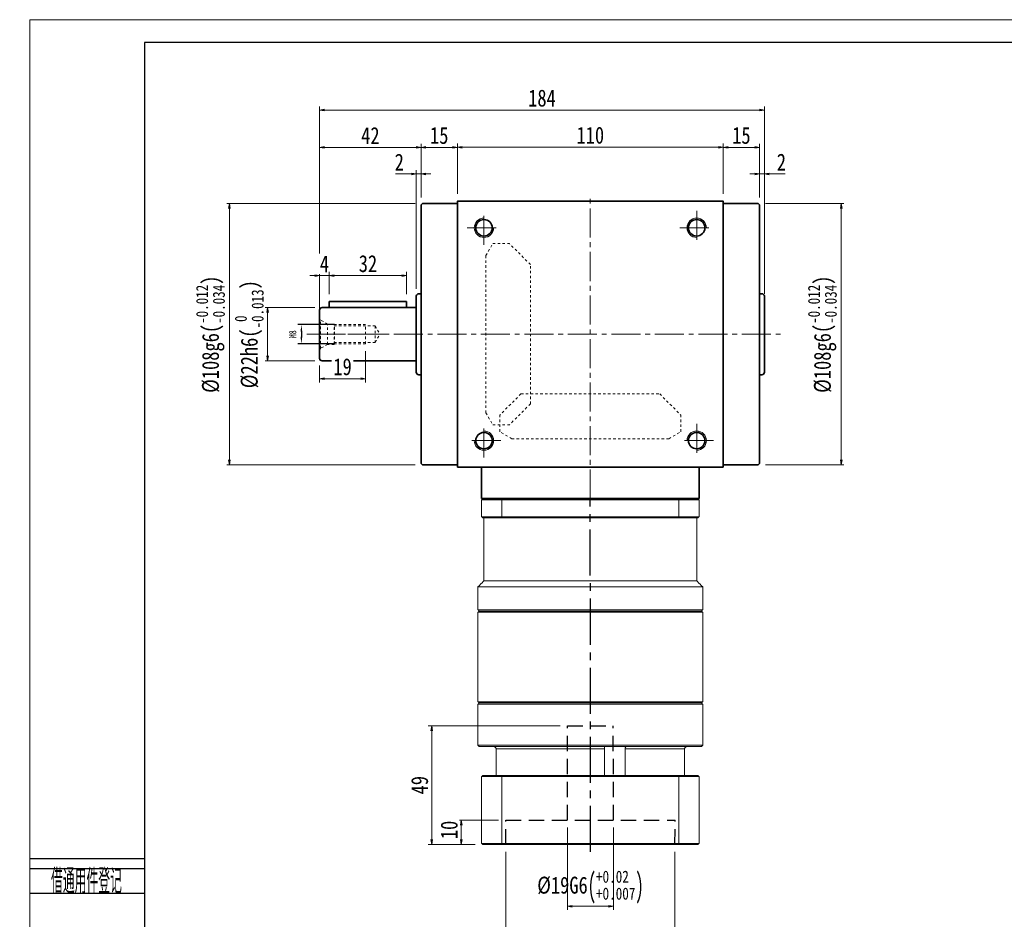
# Model space of a CAD drawing. Header units: millimetres. Extents: x 2 to 820, y 1 to 564.
# Tile 2 of 3: x 2 to 410, y 192 to 564. Entities that reach past the tile are written whole.
import ezdxf
from ezdxf.enums import TextEntityAlignment as Align

# ---------------------------------------------------------------- set-up
doc = ezdxf.new("R2010")
doc.units = ezdxf.units.MM
for name, pattern in [('CENTER2', [28.575, 19.05, -3.175, 3.175, -3.175]), ('DASHED2', [9.525, 6.35, -3.175]), ('点画线', [18, 12, -2, 2, -2]), ('虚线', [2, 1, -1])]:
    doc.linetypes.add(name, pattern=pattern)
for name, color, linetype in [('2细线层', 4, 'Continuous'), ('3中心线层', 1, 'CENTER2'), ('4虚线层', 6, 'DASHED2'), ('6文字层', 3, 'Continuous')]:
    doc.layers.add(name, color=color, linetype=linetype)
for name, color, linetype, lineweight in [('EB0', 7, 'Continuous', 35), ('中心线层', 1, '点画线', 18), ('图框_外框线', 7, 'Continuous', 18), ('尺寸线层', 3, 'Continuous', 18), ('粗实线层', 7, 'Continuous', 35)]:
    doc.layers.add(name, color=color, linetype=linetype, lineweight=lineweight)
doc.styles.add('PC_TEXTSTYLE', font='ISOCP.SHX', dxfattribs={"width": 0.707, "bigfont": 'GBCBIG.SHX'})
doc.styles.add('宋体', font='SimSun.ttf', dxfattribs={"width": 0.8})
doc.styles.add('标准', font='txt', dxfattribs={"width": 0.667})
doc.dimstyles.new('a4-1-1', dxfattribs={"dimtxt": 3, "dimasz": 3, "dimexe": 1.5, "dimexo": 0, "dimgap": 0.5, "dimtad": 1, "dimdec": 3, "dimdsep": 46, "dimtxsty": '标准', "dimblk": '_CAXARROW', "dimcen": 0, "dimdle": 6, "dimazin": 2, "dimtfac": 0.707107, "dimtdec": 3, "dimtix": 1, "dimtmove": 2, "dimatfit": 3, "dimfxl": 0, "dimfrac": 2, "dimtolj": 1, "dimarcsym": 0})
doc.dimstyles.new('A水平标注$0', dxfattribs={"dimtxt": 3.5, "dimasz": 2, "dimexe": 1.5, "dimexo": 3, "dimgap": 1.1, "dimtad": 1, "dimtoh": 1, "dimdec": 4, "dimdsep": 46, "dimtxsty": '宋体', "dimblk": 'OPEN', "dimcen": 3, "dimclrd": 3, "dimclre": 3, "dimclrt": 6, "dimadec": 0, "dimazin": 0, "dimtm": 1e-09, "dimtfac": 1, "dimtdec": 4, "dimtix": 1, "dimtmove": 0, "dimatfit": 3, "dimldrblk": 'OPEN', "dimfxl": 0, "dimlwd": 13, "dimlwe": 13, "dimarcsym": 0})
doc.dimstyles.new('D直径标注φ25', dxfattribs={"dimtxt": 3.5, "dimasz": 2, "dimexe": 1, "dimexo": 3, "dimtad": 1, "dimtoh": 1, "dimdec": 1, "dimdsep": 46, "dimtxsty": '宋体', "dimblk": 'OPEN', "dimcen": 3, "dimclrd": 3, "dimclre": 3, "dimclrt": 130, "dimadec": 0, "dimazin": 0, "dimtm": 1e-09, "dimtfac": 1, "dimtdec": 1, "dimtmove": 0, "dimatfit": 0, "dimldrblk": 'OPEN', "dimfxl": 0, "dimlwd": 13, "dimlwe": 13, "dimarcsym": 0})

# ---------------------------------------------------------------- blocks, each defined once
blk = doc.blocks.new('_Open')
at = {"color": 0, "linetype": 'ByBlock', "lineweight": -2}
for p, q in [((-1, 0.17), (0, 0)), ((-1, -0.17), (0, 0)), ((0, 0), (-1, 0))]:
    blk.add_line(p, q, dxfattribs=at)
blk = doc.blocks.new('*D12')
at = {"layer": 'Defpoints', "color": 0, "transparency": 16777216}
for p in [(168.45, 511.7), (183.45, 489.42), (168.45, 487.92)]:
    blk.add_point(p, dxfattribs=at)
at = {"layer": '尺寸线层', "color": 3, "lineweight": 13, "transparency": 16777216}
for p, q in [((168.45, 490.92), (168.45, 513.2)), ((181.45, 511.7), (170.45, 511.7)), ((183.45, 492.42), (183.45, 513.2))]:
    blk.add_line(p, q, dxfattribs=at)
at = {"layer": '尺寸线层', "color": 3, "lineweight": 13, "transparency": 16777216, "xscale": 2, "yscale": 2, "zscale": 2, "rotation": 180}
blk.add_blockref('_Open', (168.45, 511.7), dxfattribs=at)
at = {"layer": '尺寸线层', "color": 3, "lineweight": 13, "transparency": 16777216, "xscale": 2, "yscale": 2, "zscale": 2}
blk.add_blockref('_Open', (183.45, 511.7), dxfattribs=at)
at = {"layer": '尺寸线层', "color": 6, "transparency": 16777216, "insert": (175.95, 516.6), "char_height": 7, "attachment_point": 5, "style": '宋体', "bg_fill": 3, "box_fill_scale": 1.1, "bg_fill_color": 257, "bg_fill_transparency": 0}
blk.add_mtext('15', dxfattribs=at)
blk = doc.blocks.new('*D13')
at = {"layer": 'Defpoints', "color": 0, "transparency": 16777216}
for p in [(308.45, 511.7), (293.45, 489.42), (308.45, 487.92)]:
    blk.add_point(p, dxfattribs=at)
at = {"layer": '尺寸线层', "color": 3, "lineweight": 13, "transparency": 16777216}
for p, q in [((293.45, 492.42), (293.45, 513.2)), ((295.45, 511.7), (306.45, 511.7)), ((308.45, 490.92), (308.45, 513.2))]:
    blk.add_line(p, q, dxfattribs=at)
at = {"layer": '尺寸线层', "color": 3, "lineweight": 13, "transparency": 16777216, "xscale": 2, "yscale": 2, "zscale": 2, "rotation": 180}
blk.add_blockref('_Open', (293.45, 511.7), dxfattribs=at)
at = {"layer": '尺寸线层', "color": 3, "lineweight": 13, "transparency": 16777216, "xscale": 2, "yscale": 2, "zscale": 2}
blk.add_blockref('_Open', (308.45, 511.7), dxfattribs=at)
at = {"layer": '尺寸线层', "color": 6, "transparency": 16777216, "insert": (300.95, 516.6), "char_height": 7, "attachment_point": 5, "style": '宋体', "bg_fill": 3, "box_fill_scale": 1.1, "bg_fill_color": 257, "bg_fill_transparency": 0}
blk.add_mtext('15', dxfattribs=at)
blk = doc.blocks.new('*D14')
at = {"layer": 'Defpoints', "color": 0, "transparency": 16777216}
for p in [(293.45, 511.75), (183.45, 489.42), (293.45, 489.42)]:
    blk.add_point(p, dxfattribs=at)
at = {"layer": '尺寸线层', "color": 3, "lineweight": 13, "transparency": 16777216}
for p, q in [((183.45, 492.42), (183.45, 513.25)), ((293.45, 492.42), (293.45, 513.25)), ((185.45, 511.75), (291.45, 511.75))]:
    blk.add_line(p, q, dxfattribs=at)
at = {"layer": '尺寸线层', "color": 3, "lineweight": 13, "transparency": 16777216, "xscale": 2, "yscale": 2, "zscale": 2, "rotation": 180}
blk.add_blockref('_Open', (183.45, 511.75), dxfattribs=at)
at = {"layer": '尺寸线层', "color": 3, "lineweight": 13, "transparency": 16777216, "xscale": 2, "yscale": 2, "zscale": 2}
blk.add_blockref('_Open', (293.45, 511.75), dxfattribs=at)
at = {"layer": '尺寸线层', "color": 6, "transparency": 16777216, "insert": (238.45, 516.68), "char_height": 7, "attachment_point": 5, "style": '宋体', "bg_fill": 3, "box_fill_scale": 1.1, "bg_fill_color": 257, "bg_fill_transparency": 0}
blk.add_mtext('110', dxfattribs=at)
blk = doc.blocks.new('*D15')
at = {"layer": 'Defpoints', "color": 0, "transparency": 16777216}
for p in [(126.45, 527.11), (310.45, 448.07), (126.45, 440.92)]:
    blk.add_point(p, dxfattribs=at)
at = {"layer": '尺寸线层', "color": 3, "lineweight": 13, "transparency": 16777216}
for p, q in [((126.45, 443.92), (126.45, 528.61)), ((308.45, 527.11), (128.45, 527.11)), ((310.45, 451.07), (310.45, 528.61))]:
    blk.add_line(p, q, dxfattribs=at)
at = {"layer": '尺寸线层', "color": 3, "lineweight": 13, "transparency": 16777216, "xscale": 2, "yscale": 2, "zscale": 2, "rotation": 180}
blk.add_blockref('_Open', (126.45, 527.11), dxfattribs=at)
at = {"layer": '尺寸线层', "color": 3, "lineweight": 13, "transparency": 16777216, "xscale": 2, "yscale": 2, "zscale": 2}
blk.add_blockref('_Open', (310.45, 527.11), dxfattribs=at)
at = {"layer": '尺寸线层', "color": 6, "transparency": 16777216, "insert": (218.45, 532.03), "char_height": 7, "attachment_point": 5, "style": '宋体', "bg_fill": 3, "box_fill_scale": 1.1, "bg_fill_color": 257, "bg_fill_transparency": 0}
blk.add_mtext('184', dxfattribs=at)
blk = doc.blocks.new('*D16')
at = {"layer": 'Defpoints', "color": 0, "transparency": 16777216}
for p in [(168.95, 488.42), (89.12, 380.42), (168.95, 380.42)]:
    blk.add_point(p, dxfattribs=at)
at = {"layer": '尺寸线层', "color": 3, "lineweight": 13, "transparency": 16777216}
for p, q in [((165.95, 488.42), (88.12, 488.42)), ((89.12, 486.42), (89.12, 382.42)), ((165.95, 380.42), (88.12, 380.42))]:
    blk.add_line(p, q, dxfattribs=at)
at = {"layer": '尺寸线层', "color": 3, "lineweight": 13, "transparency": 16777216, "xscale": 2, "yscale": 2, "zscale": 2}
for p, rotation in [((89.12, 488.42), 89.99999999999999), ((89.12, 380.42), 270)]:
    blk.add_blockref('_Open', p, dxfattribs=dict(at, rotation=rotation))
at = {"layer": '尺寸线层', "color": 130, "transparency": 16777216, "insert": (81.29, 434.42), "char_height": 7, "attachment_point": 5, "rotation": 90, "style": '宋体', "bg_fill": 3, "box_fill_scale": 1.1, "bg_fill_color": 257, "bg_fill_transparency": 0}
blk.add_mtext('{\\A1;\\A1;%%C108g6({\\H0.707107x;\\S-0.012^ -0.034;})}', dxfattribs=at)
blk = doc.blocks.new('*D17')
at = {"layer": 'Defpoints', "color": 0, "transparency": 16777216}
for p in [(307.95, 488.42), (307.95, 380.42), (342.27, 380.42)]:
    blk.add_point(p, dxfattribs=at)
at = {"layer": '尺寸线层', "color": 3, "lineweight": 13, "transparency": 16777216}
for p, q in [((310.95, 488.42), (343.27, 488.42)), ((342.27, 486.42), (342.27, 382.42)), ((310.95, 380.42), (343.27, 380.42))]:
    blk.add_line(p, q, dxfattribs=at)
at = {"layer": '尺寸线层', "color": 3, "lineweight": 13, "transparency": 16777216, "xscale": 2, "yscale": 2, "zscale": 2}
for p, rotation in [((342.27, 488.42), 90), ((342.27, 380.42), 270)]:
    blk.add_blockref('_Open', p, dxfattribs=dict(at, rotation=rotation))
at = {"layer": '尺寸线层', "color": 130, "transparency": 16777216, "insert": (334.44, 434.42), "char_height": 7, "attachment_point": 5, "rotation": 90, "style": '宋体', "bg_fill": 3, "box_fill_scale": 1.1, "bg_fill_color": 257, "bg_fill_transparency": 0}
blk.add_mtext('{\\A1;\\A1;%%C108g6({\\H0.707107x;\\S-0.012^ -0.034;})}', dxfattribs=at)
blk = doc.blocks.new('*D26')
at = {"layer": 'Defpoints', "color": 0, "transparency": 16777216}
for p in [(168.45, 511.7), (168.45, 487.92), (126.45, 440.92)]:
    blk.add_point(p, dxfattribs=at)
at = {"layer": '尺寸线层', "color": 3, "lineweight": 13, "transparency": 16777216}
for p, q in [((126.45, 443.92), (126.45, 513.2)), ((128.45, 511.7), (166.45, 511.7)), ((168.45, 490.92), (168.45, 513.2))]:
    blk.add_line(p, q, dxfattribs=at)
at = {"layer": '尺寸线层', "color": 3, "lineweight": 13, "transparency": 16777216, "xscale": 2, "yscale": 2, "zscale": 2, "rotation": 180}
blk.add_blockref('_Open', (126.45, 511.7), dxfattribs=at)
at = {"layer": '尺寸线层', "color": 3, "lineweight": 13, "transparency": 16777216, "xscale": 2, "yscale": 2, "zscale": 2}
blk.add_blockref('_Open', (168.45, 511.7), dxfattribs=at)
at = {"layer": '尺寸线层', "color": 6, "transparency": 16777216, "insert": (147.45, 516.58), "char_height": 7, "attachment_point": 5, "style": '宋体', "bg_fill": 3, "box_fill_scale": 1.1, "bg_fill_color": 257, "bg_fill_transparency": 0}
blk.add_mtext('42', dxfattribs=at)
blk = doc.blocks.new('*D27')
at = {"layer": 'Defpoints', "color": 0, "transparency": 16777216}
for p in [(166.45, 500.71), (168.45, 487.92), (166.45, 450.17)]:
    blk.add_point(p, dxfattribs=at)
at = {"layer": '尺寸线层', "color": 3, "lineweight": 13, "transparency": 16777216}
for p, q in [((166.45, 453.17), (166.45, 502.21)), ((168.45, 490.92), (168.45, 502.21)), ((157.86, 500.71), (162.45, 500.71)), ((162.45, 500.71), (164.45, 500.71)), ((168.45, 500.71), (166.45, 500.71)), ((170.45, 500.71), (172.45, 500.71))]:
    blk.add_line(p, q, dxfattribs=at)
at = {"layer": '尺寸线层', "color": 3, "lineweight": 13, "transparency": 16777216, "xscale": 2, "yscale": 2, "zscale": 2}
blk.add_blockref('_Open', (166.45, 500.71), dxfattribs=at)
at = {"layer": '尺寸线层', "color": 3, "lineweight": 13, "transparency": 16777216, "xscale": 2, "yscale": 2, "zscale": 2, "rotation": 180}
blk.add_blockref('_Open', (168.45, 500.71), dxfattribs=at)
at = {"layer": '尺寸线层', "color": 6, "transparency": 16777216, "insert": (159.41, 505.6), "char_height": 7, "attachment_point": 5, "style": '宋体', "bg_fill": 3, "box_fill_scale": 1.1, "bg_fill_color": 257, "bg_fill_transparency": 0}
blk.add_mtext('2', dxfattribs=at)
blk = doc.blocks.new('*D28')
at = {"layer": 'Defpoints', "color": 0, "transparency": 16777216}
for p in [(310.45, 500.71), (308.45, 487.92), (310.45, 450.17)]:
    blk.add_point(p, dxfattribs=at)
at = {"layer": '尺寸线层', "color": 3, "lineweight": 13, "transparency": 16777216}
for p, q in [((308.45, 490.92), (308.45, 502.21)), ((310.45, 453.17), (310.45, 502.21)), ((306.45, 500.71), (304.45, 500.71)), ((308.45, 500.71), (310.45, 500.71)), ((314.45, 500.71), (312.45, 500.71)), ((319.05, 500.71), (314.45, 500.71))]:
    blk.add_line(p, q, dxfattribs=at)
at = {"layer": '尺寸线层', "color": 3, "lineweight": 13, "transparency": 16777216, "xscale": 2, "yscale": 2, "zscale": 2}
blk.add_blockref('_Open', (308.45, 500.71), dxfattribs=at)
at = {"layer": '尺寸线层', "color": 3, "lineweight": 13, "transparency": 16777216, "xscale": 2, "yscale": 2, "zscale": 2, "rotation": 180}
blk.add_blockref('_Open', (310.45, 500.71), dxfattribs=at)
at = {"layer": '尺寸线层', "color": 6, "transparency": 16777216, "insert": (317.5, 505.6), "char_height": 7, "attachment_point": 5, "style": '宋体', "bg_fill": 3, "box_fill_scale": 1.1, "bg_fill_color": 257, "bg_fill_transparency": 0}
blk.add_mtext('2', dxfattribs=at)
blk = doc.blocks.new('m8-11111_3')
at = {"layer": '中心线层', "linetype": '点画线', "lineweight": 18}
blk.add_line((27.67, 0), (-2.1, 0), dxfattribs=at)
at = {"layer": '粗实线层', "color": 6, "linetype": '虚线', "lineweight": 18}
for p, q in [((0, -6.6), (0, 6.6)), ((0, 6.6), (0.43, 5.86)), ((3.3, 4.2), (0.43, 5.86)), ((0.43, -5.86), (0.43, 5.86)), ((6, 4.2), (3.3, 4.2)), ((3.3, -4.2), (3.3, 4.2)), ((6.2, 4), (6, 4.2)), ((6, -4.2), (6, 4.2)), ((19, 4), (6.2, 4)), ((6.2, -4), (6.2, 4)), ((23, 3.4), (6.2, 3.4)), ((19, -4), (19, 4)), ((23, 3.4), (24.96, 0)), ((23, 3.4), (23, -3.4)), ((23, -3.4), (24.96, 0)), ((6.2, -4), (6, -4.2)), ((23, -3.4), (6.2, -3.4)), ((19, -4), (6.2, -4)), ((0, -6.6), (0.43, -5.86)), ((3.3, -4.2), (0.43, -5.86)), ((6, -4.2), (3.3, -4.2))]:
    blk.add_line(p, q, dxfattribs=at)
blk = doc.blocks.new('_CAXARROW')
blk.add_hatch(color=0).paths.add_polyline_path([(0, 0), (-1, 0.125), (-1, -0.125)], flags=0)
blk = doc.blocks.new('*D29')
at = {"layer": 'Defpoints', "color": 0, "transparency": 16777216}
for p in [(132.65, 438.42), (132.65, 430.42)]:
    blk.add_point(p, dxfattribs=at)
at = {"layer": '尺寸线层', "color": 0, "lineweight": -2, "transparency": 16777216}
for p, q in [((132.65, 438.42), (117.42, 438.42)), ((118.92, 435.42), (118.92, 433.42)), ((132.65, 430.42), (117.42, 430.42))]:
    blk.add_line(p, q, dxfattribs=at)
at = {"layer": '尺寸线层', "color": 0, "lineweight": -2, "transparency": 16777216, "xscale": 3, "yscale": 3, "zscale": 3}
for p, rotation in [((118.92, 438.42), 90), ((118.92, 430.42), 270)]:
    blk.add_blockref('_CAXARROW', p, dxfattribs=dict(at, rotation=rotation))
at = {"layer": '尺寸线层', "color": 0, "transparency": 16777216, "insert": (115.35, 434.42), "char_height": 3, "attachment_point": 5, "rotation": 90, "style": '标准', "bg_fill": 3, "box_fill_scale": 1.1, "bg_fill_color": 257, "bg_fill_transparency": 0}
blk.add_mtext('\\A1;M8', dxfattribs=at)
at = {"layer": 'Defpoints', "color": 0, "transparency": 16777216}
blk.add_point((118.92, 430.42), dxfattribs=at)
blk = doc.blocks.new('*D30')
at = {"layer": 'Defpoints', "color": 0, "transparency": 16777216}
for p in [(145.45, 430.42), (126.45, 424.42), (145.45, 415.99)]:
    blk.add_point(p, dxfattribs=at)
at = {"layer": '尺寸线层', "color": 3, "lineweight": 13, "transparency": 16777216}
for p, q in [((145.45, 427.42), (145.45, 414.49)), ((126.45, 421.42), (126.45, 414.49)), ((128.45, 415.99), (143.45, 415.99))]:
    blk.add_line(p, q, dxfattribs=at)
at = {"layer": '尺寸线层', "color": 3, "lineweight": 13, "transparency": 16777216, "xscale": 2, "yscale": 2, "zscale": 2, "rotation": 180}
blk.add_blockref('_Open', (126.45, 415.99), dxfattribs=at)
at = {"layer": '尺寸线层', "color": 3, "lineweight": 13, "transparency": 16777216, "xscale": 2, "yscale": 2, "zscale": 2}
blk.add_blockref('_Open', (145.45, 415.99), dxfattribs=at)
at = {"layer": '尺寸线层', "color": 6, "transparency": 16777216, "insert": (135.95, 420.92), "char_height": 7, "attachment_point": 5, "style": '宋体', "bg_fill": 3, "box_fill_scale": 1.1, "bg_fill_color": 257, "bg_fill_transparency": 0}
blk.add_mtext('19', dxfattribs=at)
blk = doc.blocks.new('*D31')
at = {"layer": 'Defpoints', "color": 0, "transparency": 16777216}
for p in [(130.45, 458.65), (126.45, 444.42), (130.45, 447.92)]:
    blk.add_point(p, dxfattribs=at)
at = {"layer": '尺寸线层', "color": 3, "lineweight": 13, "transparency": 16777216}
for p, q in [((124.45, 458.65), (122.45, 458.65)), ((126.45, 447.42), (126.45, 460.15)), ((126.45, 458.65), (130.45, 458.65)), ((130.45, 450.92), (130.45, 460.15)), ((132.45, 458.65), (134.45, 458.65))]:
    blk.add_line(p, q, dxfattribs=at)
at = {"layer": '尺寸线层', "color": 3, "lineweight": 13, "transparency": 16777216, "xscale": 2, "yscale": 2, "zscale": 2}
blk.add_blockref('_Open', (126.45, 458.65), dxfattribs=at)
at = {"layer": '尺寸线层', "color": 3, "lineweight": 13, "transparency": 16777216, "xscale": 2, "yscale": 2, "zscale": 2, "rotation": 180}
blk.add_blockref('_Open', (130.45, 458.65), dxfattribs=at)
at = {"layer": '尺寸线层', "color": 6, "transparency": 16777216, "insert": (128.45, 463.53), "char_height": 7, "attachment_point": 5, "style": '宋体', "bg_fill": 3, "box_fill_scale": 1.1, "bg_fill_color": 257, "bg_fill_transparency": 0}
blk.add_mtext('4', dxfattribs=at)
blk = doc.blocks.new('*D32')
at = {"layer": 'Defpoints', "color": 0, "transparency": 16777216}
for p in [(162.45, 458.65), (130.45, 447.92), (162.45, 447.92)]:
    blk.add_point(p, dxfattribs=at)
at = {"layer": '尺寸线层', "color": 3, "lineweight": 13, "transparency": 16777216}
for p, q in [((130.45, 450.92), (130.45, 460.15)), ((132.45, 458.65), (160.45, 458.65)), ((162.45, 450.92), (162.45, 460.15))]:
    blk.add_line(p, q, dxfattribs=at)
at = {"layer": '尺寸线层', "color": 3, "lineweight": 13, "transparency": 16777216, "xscale": 2, "yscale": 2, "zscale": 2, "rotation": 180}
blk.add_blockref('_Open', (130.45, 458.65), dxfattribs=at)
at = {"layer": '尺寸线层', "color": 3, "lineweight": 13, "transparency": 16777216, "xscale": 2, "yscale": 2, "zscale": 2}
blk.add_blockref('_Open', (162.45, 458.65), dxfattribs=at)
at = {"layer": '尺寸线层', "color": 6, "transparency": 16777216, "insert": (146.45, 463.57), "char_height": 7, "attachment_point": 5, "style": '宋体', "bg_fill": 3, "box_fill_scale": 1.1, "bg_fill_color": 257, "bg_fill_transparency": 0}
blk.add_mtext('32', dxfattribs=at)
blk = doc.blocks.new('*D33')
at = {"layer": 'Defpoints', "color": 0, "transparency": 16777216}
for p in [(127.45, 445.42), (127.45, 423.42)]:
    blk.add_point(p, dxfattribs=at)
at = {"layer": '尺寸线层', "color": 3, "lineweight": 13, "transparency": 16777216}
for p, q in [((124.45, 445.42), (103.91, 445.42)), ((104.91, 443.42), (104.91, 425.42)), ((124.45, 423.42), (103.91, 423.42))]:
    blk.add_line(p, q, dxfattribs=at)
at = {"layer": '尺寸线层', "color": 3, "lineweight": 13, "transparency": 16777216, "xscale": 2, "yscale": 2, "zscale": 2}
for p, rotation in [((104.91, 445.42), 90), ((104.91, 423.42), 270)]:
    blk.add_blockref('_Open', p, dxfattribs=dict(at, rotation=rotation))
at = {"layer": '尺寸线层', "color": 130, "transparency": 16777216, "insert": (97.32, 434.42), "char_height": 7, "attachment_point": 5, "rotation": 90, "style": '宋体', "bg_fill": 3, "box_fill_scale": 1.1, "bg_fill_color": 257, "bg_fill_transparency": 0}
blk.add_mtext('{\\A1;\\A1;%%C22h6({\\H0.707107x;\\S 0^ -0.013;})}', dxfattribs=at)
at = {"layer": 'Defpoints', "color": 0, "transparency": 16777216}
blk.add_point((104.91, 423.42), dxfattribs=at)
blk = doc.blocks.new('*D36')
at = {"layer": 'Defpoints', "color": 0, "transparency": 16777216}
for p in [(203.46, 223.42), (273.46, 223.42), (273.46, 171.37)]:
    blk.add_point(p, dxfattribs=at)
at = {"layer": '尺寸线层', "color": 3, "lineweight": 13, "transparency": 16777216}
for p, q in [((203.46, 220.42), (203.46, 169.87)), ((273.46, 220.42), (273.46, 169.87)), ((205.46, 171.37), (271.46, 171.37))]:
    blk.add_line(p, q, dxfattribs=at)
at = {"layer": '尺寸线层', "color": 3, "lineweight": 13, "transparency": 16777216, "xscale": 2, "yscale": 2, "zscale": 2, "rotation": 180}
blk.add_blockref('_Open', (203.46, 171.37), dxfattribs=at)
at = {"layer": '尺寸线层', "color": 3, "lineweight": 13, "transparency": 16777216, "xscale": 2, "yscale": 2, "zscale": 2}
blk.add_blockref('_Open', (273.46, 171.37), dxfattribs=at)
at = {"layer": '尺寸线层', "color": 6, "transparency": 16777216, "insert": (237.79, 179.24), "char_height": 7, "attachment_point": 5, "style": '宋体'}
blk.add_mtext('{\\A1;{%%c70}{}{E7\\H0.7143x;{\\H2x;\\W0.5;(}\\S+0.09^ +0.06;{\\H2x;\\W0.5;)}}}', dxfattribs=at)
blk = doc.blocks.new('*D37')
at = {"layer": 'Defpoints', "color": 0, "transparency": 16777216}
for p in [(229, 233.42), (248, 233.42), (248, 197.89)]:
    blk.add_point(p, dxfattribs=at)
at = {"layer": '尺寸线层', "color": 3, "lineweight": 13, "transparency": 16777216}
for p, q in [((229, 230.42), (229, 196.39)), ((248, 230.42), (248, 196.39)), ((231, 197.89), (246, 197.89))]:
    blk.add_line(p, q, dxfattribs=at)
at = {"layer": '尺寸线层', "color": 3, "lineweight": 13, "transparency": 16777216, "xscale": 2, "yscale": 2, "zscale": 2, "rotation": 180}
blk.add_blockref('_Open', (229, 197.89), dxfattribs=at)
at = {"layer": '尺寸线层', "color": 3, "lineweight": 13, "transparency": 16777216, "xscale": 2, "yscale": 2, "zscale": 2}
blk.add_blockref('_Open', (248, 197.89), dxfattribs=at)
at = {"layer": '尺寸线层', "color": 6, "transparency": 16777216, "insert": (238.5, 205.76), "char_height": 7, "attachment_point": 5, "style": '宋体'}
blk.add_mtext('{\\A1;{%%c19}{}{G6\\H0.7143x;{\\H2x;\\W0.5;(}\\S+0.02^ +0.007;{\\H2x;\\W0.5;)}}}', dxfattribs=at)
blk = doc.blocks.new('*D38')
at = {"layer": 'Defpoints', "color": 0, "transparency": 16777216}
for p in [(203.5, 233.42), (185.08, 223.42), (193.85, 223.42)]:
    blk.add_point(p, dxfattribs=at)
at = {"layer": '尺寸线层', "color": 3, "lineweight": 13, "transparency": 16777216}
for p, q in [((200.5, 233.42), (183.58, 233.42)), ((185.08, 231.42), (185.08, 225.42)), ((190.85, 223.42), (183.58, 223.42))]:
    blk.add_line(p, q, dxfattribs=at)
at = {"layer": '尺寸线层', "color": 3, "lineweight": 13, "transparency": 16777216, "xscale": 2, "yscale": 2, "zscale": 2}
for p, rotation in [((185.08, 233.42), 90), ((185.08, 223.42), 270)]:
    blk.add_blockref('_Open', p, dxfattribs=dict(at, rotation=rotation))
at = {"layer": '尺寸线层', "color": 6, "transparency": 16777216, "insert": (180.08, 229.42), "char_height": 7, "attachment_point": 5, "rotation": 90, "style": '宋体', "bg_fill": 3, "box_fill_scale": 1.1, "bg_fill_color": 256, "bg_fill_true_color": 13158600, "bg_fill_transparency": 0}
blk.add_mtext('10', dxfattribs=at)
blk = doc.blocks.new('*D39')
at = {"layer": 'Defpoints', "color": 0, "transparency": 16777216}
for p in [(228.96, 272.42), (172.85, 223.42), (193.85, 223.42)]:
    blk.add_point(p, dxfattribs=at)
at = {"layer": '尺寸线层', "color": 3, "lineweight": 13, "transparency": 16777216}
for p, q in [((225.96, 272.42), (171.35, 272.42)), ((172.85, 270.42), (172.85, 225.42)), ((190.85, 223.42), (171.35, 223.42))]:
    blk.add_line(p, q, dxfattribs=at)
at = {"layer": '尺寸线层', "color": 3, "lineweight": 13, "transparency": 16777216, "xscale": 2, "yscale": 2, "zscale": 2}
for p, rotation in [((172.85, 272.42), 90), ((172.85, 223.42), 270)]:
    blk.add_blockref('_Open', p, dxfattribs=dict(at, rotation=rotation))
at = {"layer": '尺寸线层', "color": 6, "transparency": 16777216, "insert": (167.85, 247.92), "char_height": 7, "attachment_point": 5, "rotation": 90, "style": '宋体', "bg_fill": 3, "box_fill_scale": 1.1, "bg_fill_color": 256, "bg_fill_true_color": 13158600, "bg_fill_transparency": 0}
blk.add_mtext('49', dxfattribs=at)

msp = doc.modelspace()

# ---------------------------------------------------------------- linework, layer by layer
at = {"color": 7, "linetype": 'Continuous', "lineweight": 15}
for p, q in [((193.45361, 365.92419), (201.86126, 365.92419)), ((193.45361, 358.92419), (193.45361, 365.92419)), ((202.03932, 366.42419), (193.95361, 366.42419)), ((201.86126, 365.92419), (201.86126, 358.92419)), ((201.86126, 365.92419), (275.04596, 365.92419)), ((274.86789, 366.42419), (202.03932, 366.42419)), ((282.95361, 366.42419), (274.86789, 366.42419)), ((275.04596, 365.92419), (283.45361, 365.92419)), ((275.04596, 358.92419), (275.04596, 365.92419)), ((283.45361, 365.92419), (283.45361, 358.92419)), ((201.86126, 358.92419), (193.45361, 358.92419)), ((275.04596, 358.92419), (201.86126, 358.92419)), ((283.45361, 358.92419), (275.04596, 358.92419)), ((193.95361, 358.42419), (202.03932, 358.42419)), ((202.03932, 358.42419), (274.86789, 358.42419)), ((274.86789, 358.42419), (282.95361, 358.42419)), ((282.45361, 332.42419), (194.45361, 332.42419)), ((284.95361, 329.92419), (191.95361, 329.92419)), ((284.95361, 320.42419), (191.95361, 320.42419)), ((191.95361, 319.42419), (238.45361, 319.42419)), ((238.45361, 319.92419), (192.45361, 319.92419)), ((192.45361, 319.92419), (284.45361, 319.92419)), ((284.45361, 319.92419), (238.45361, 319.92419)), ((238.45361, 319.42419), (284.95361, 319.42419)), ((284.95361, 282.42419), (191.95361, 282.42419)), ((191.95361, 281.42419), (238.45361, 281.42419)), ((192.45361, 281.92419), (284.45361, 281.92419)), ((238.45361, 281.92419), (192.45361, 281.92419)), ((284.45361, 281.92419), (238.45361, 281.92419)), ((238.45361, 281.42419), (284.95361, 281.42419)), ((284.95361, 264.42419), (191.95361, 264.42419)), ((192.45361, 263.92419), (284.45361, 263.92419)), ((199.45284, 262.92419), (244.28204, 262.92419)), ((199.45284, 251.92419), (199.45284, 262.92419)), ((244.28204, 262.92419), (244.28204, 251.92419)), ((252.81345, 251.92419), (252.81345, 262.92419)), ((252.81345, 262.92419), (277.45437, 262.92419)), ((277.45437, 262.92419), (277.45437, 251.92419)), ((193.45361, 251.52419), (201.86126, 251.52419)), ((193.45361, 251.52419), (193.45361, 223.82419)), ((202.00364, 251.92419), (193.85361, 251.92419)), ((201.86126, 251.52419), (275.04596, 251.52419)), ((201.86126, 251.52419), (201.86126, 223.82419)), ((274.90357, 251.92419), (202.00364, 251.92419)), ((283.05361, 251.92419), (274.90357, 251.92419)), ((275.04596, 251.52419), (275.04596, 223.82419)), ((275.04596, 251.52419), (283.45361, 251.52419)), ((283.45361, 251.52419), (283.45361, 223.82419)), ((201.86126, 223.82419), (193.45361, 223.82419)), ((193.85361, 223.42419), (202.00364, 223.42419)), ((275.04596, 223.82419), (201.86126, 223.82419)), ((202.00364, 223.42419), (274.90357, 223.42419)), ((274.90357, 223.42419), (283.05361, 223.42419)), ((283.45361, 223.82419), (275.04596, 223.82419))]:
    msp.add_line(p, q, dxfattribs=at)
for points in [[(193.95361, 366.42419), (193.45361, 365.92419)], [(202.03932, 366.42419), (201.86126, 365.92419)], [(274.86789, 366.42419), (275.04596, 365.92419)], [(282.95361, 366.42419), (283.45361, 365.92419)], [(193.45361, 358.92419), (193.95361, 358.42419)], [(201.86126, 358.92419), (202.03932, 358.42419)], [(275.04596, 358.92419), (274.86789, 358.42419)], [(282.95361, 358.42419), (283.45361, 358.92419)], [(194.45361, 332.42419), (194.45361, 358.42419)], [(282.45361, 358.42419), (282.45361, 332.42419)], [(191.95361, 329.92419), (194.45361, 332.42419)], [(282.45361, 332.42419), (284.95361, 329.92419)], [(191.95361, 320.42419), (191.95361, 329.92419)], [(284.95361, 329.92419), (284.95361, 320.42419)], [(192.45361, 319.92419), (191.95361, 320.42419)], [(191.95361, 319.42419), (192.45361, 319.92419)], [(191.95361, 282.42419), (191.95361, 319.42419)], [(284.95361, 320.42419), (284.45361, 319.92419)], [(284.45361, 319.92419), (284.95361, 319.42419)], [(284.95361, 319.42419), (284.95361, 282.42419)], [(192.45361, 281.92419), (191.95361, 282.42419)], [(191.95361, 281.42419), (192.45361, 281.92419)], [(191.95361, 264.42419), (191.95361, 281.42419)], [(284.95361, 282.42419), (284.45361, 281.92419)], [(284.45361, 281.92419), (284.95361, 281.42419)], [(284.95361, 281.42419), (284.95361, 264.42419)], [(192.45361, 263.92419), (191.95361, 264.42419)], [(284.95361, 264.42419), (284.45361, 263.92419)], [(193.45361, 251.52419), (193.85361, 251.92419)], [(201.86126, 251.52419), (202.00364, 251.92419)], [(275.04596, 251.52419), (274.90357, 251.92419)], [(283.05361, 251.92419), (283.45361, 251.52419)], [(193.45361, 223.82419), (193.85361, 223.42419)], [(202.00364, 223.42419), (201.86126, 223.82419)], [(274.90357, 223.42419), (275.04596, 223.82419)], [(283.05361, 223.42419), (283.45361, 223.82419)]]:
    msp.add_open_spline(points, degree=1, dxfattribs=at)
for points, knots in [([(199.45284, 262.92419), (199.44261, 263.03427), (199.42214, 263.25441), (199.26257, 263.5493), (199.02335, 263.77723), (198.74587, 263.90498), (198.55536, 263.91861), (198.47738, 263.92419)], [0, 0, 0, 0, 0.20903468, 0.41802702, 0.631427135, 0.849138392, 1, 1, 1, 1]), ([(244.25202, 263.80066), (244.25155, 263.79319), (244.24857, 263.7461), (244.26122, 263.56292), (244.27739, 263.26992), (244.28049, 263.03945), (244.28204, 262.92419)], [0, 0, 0, 0, 0.058585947, 0.369068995, 0.684466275, 1, 1, 1, 1]), ([(252.81345, 262.92419), (252.82008, 263.03427), (252.83334, 263.25441), (252.93267, 263.5493), (253.06911, 263.77723), (253.21078, 263.90498), (253.2933, 263.91861), (253.32708, 263.92419)], [0, 0, 0, 0, 0.20903468, 0.41802702, 0.631427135, 0.849138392, 1, 1, 1, 1]), ([(278.42983, 263.92419), (278.41294, 263.92391), (278.28762, 263.92184), (278.05539, 263.8685), (277.77473, 263.69326), (277.56583, 263.42984), (277.46628, 263.15599), (277.4574, 262.98318), (277.45437, 262.92419)], [0, 0, 0, 0, 0.032681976, 0.242401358, 0.454080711, 0.670711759, 0.887588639, 1, 1, 1, 1])]:
    msp.add_open_spline(points, degree=3, knots=knots, dxfattribs=at)
at = {"layer": '2细线层'}
for p, q in [((6.44296, 217.5792), (54.07393, 217.5792)), ((6.44296, 213.51019), (54.07393, 213.51019)), ((6.44296, 203.33768), (54.07393, 203.33768))]:
    msp.add_line(p, q, dxfattribs=at)
at = {"layer": '3中心线层'}
msp.add_line((238.45699, 220.30395), (238.4545, 366.42419), dxfattribs=at)
at = {"layer": '4虚线层'}
for p, q in [((228.95606, 272.42419), (247.95606, 272.42419)), ((228.99888, 233.42374), (228.95606, 272.42419)), ((247.99888, 233.42374), (247.95606, 272.42419)), ((203.45693, 223.42419), (203.49888, 233.42374)), ((203.49888, 233.42374), (273.49888, 233.42374)), ((273.45693, 223.42419), (273.49888, 233.42374))]:
    msp.add_line(p, q, dxfattribs=at)
at = {"layer": 'EB0'}
for p, q in [((283.4545, 366.42419), (193.4545, 366.42419)), ((278.4545, 366.42419), (283.4545, 366.42419))]:
    msp.add_line(p, q, dxfattribs=at)
at = {"layer": '中心线层'}
for p, q in [((238.4545, 366.42419), (238.4545, 492.41939)), ((194.4545, 471.42419), (194.4545, 485.42419)), ((282.4545, 485.42419), (282.4545, 471.42419)), ((187.4545, 478.42419), (201.4545, 478.42419)), ((275.4545, 478.42419), (289.4545, 478.42419)), ((121.17817, 434.42419), (318.80001, 434.42419)), ((194.4545, 383.42419), (194.4545, 397.42419)), ((282.4545, 397.42419), (282.4545, 383.42419)), ((201.4545, 390.42419), (187.4545, 390.42419)), ((289.4545, 390.42419), (275.4545, 390.42419))]:
    msp.add_line(p, q, dxfattribs=at)
at = {"layer": '粗实线层'}
for p, q in [((168.9545, 488.42419), (168.4545, 487.92419)), ((168.4545, 487.92419), (168.4545, 380.92419)), ((183.4545, 488.42419), (168.9545, 488.42419)), ((293.4545, 488.42419), (307.9545, 488.42419)), ((307.9545, 488.42419), (308.4545, 487.92419)), ((308.4545, 487.92419), (308.4545, 380.92419)), ((166.4545, 450.17419), (166.4545, 418.67419)), ((168.4545, 451.17419), (167.4545, 451.17419)), ((308.4545, 451.17419), (309.4545, 451.17419)), ((310.4545, 450.17419), (310.4545, 418.67419)), ((168.4545, 417.67419), (167.4545, 417.67419)), ((308.4545, 417.67419), (309.4545, 417.67419)), ((168.4545, 380.92419), (168.9545, 380.42419)), ((183.4545, 380.42419), (168.9545, 380.42419)), ((193.4545, 366.42419), (193.4545, 379.42419)), ((283.4545, 366.42419), (283.4545, 379.42419)), ((293.4545, 380.42419), (307.9545, 380.42419)), ((308.4545, 380.92419), (307.9545, 380.42419))]:
    msp.add_line(p, q, dxfattribs=at)
at = {"layer": '粗实线层', "color": 6, "linetype": '虚线', "lineweight": 18}
for p, q in [((195.2545, 466.92419), (198.14125, 471.92419)), ((198.14125, 471.92419), (204.96714, 471.92419)), ((213.6545, 463.23683), (204.96714, 471.92419)), ((195.2545, 466.92419), (195.2545, 401.92419)), ((213.6545, 405.61155), (213.6545, 463.23683)), ((209.74186, 409.72419), (200.9545, 400.93683)), ((209.74186, 409.72419), (267.16714, 409.72419)), ((267.16714, 409.72419), (275.9545, 400.93683)), ((213.6545, 405.61155), (204.96714, 396.92419)), ((195.2545, 401.92419), (198.14125, 396.92419)), ((200.9545, 394.11094), (200.9545, 400.93683)), ((275.9545, 394.11094), (275.9545, 400.93683)), ((198.14125, 396.92419), (204.96714, 396.92419)), ((205.9545, 391.22419), (200.9545, 394.11094)), ((270.9545, 391.22419), (205.9545, 391.22419)), ((270.9545, 391.22419), (275.9545, 394.11094))]:
    msp.add_line(p, q, dxfattribs=at)
at = {"layer": '粗实线层'}
for points in [[(183.4545, 379.42419), (183.4545, 489.42419)], [(183.4545, 488.82419), (183.4545, 489.42419), (293.4545, 489.42419), (293.4545, 488.82419)], [(293.4545, 379.42419), (293.4545, 489.42419)], [(293.4545, 379.42419), (183.4545, 379.42419)]]:
    msp.add_lwpolyline(points, dxfattribs=at)
for centre in [(194.4545, 478.42419), (282.4545, 478.42419), (194.4545, 390.42419), (282.4545, 390.42419)]:
    msp.add_circle(centre, 3.4, dxfattribs=at)
at = {"layer": '粗实线层', "lineweight": 18}
for centre, start, end in [((194.4545, 478.42419), 90, 360), ((282.4545, 478.42419), 0, 270), ((194.4545, 390.42419), 180, 90), ((282.4545, 390.42419), 270, 180)]:
    msp.add_arc(centre, 4, start, end, dxfattribs=at)
at = {"layer": '粗实线层'}
for centre, start, end in [((167.4545, 450.17419), 90, 180), ((309.4545, 450.17419), 0, 90), ((167.4545, 418.67419), 180, 270), ((309.4545, 418.67419), 270, 0)]:
    msp.add_arc(centre, 1, start, end, dxfattribs=at)

# ---------------------------------------------------------------- texts
at = {"layer": '6文字层', "color": 3, "style": 'PC_TEXTSTYLE', "width": 0.667}
msp.add_text('借通用件登记', height=10.172514, dxfattribs=at).set_placement((30.00016, 208.69368), align=Align.MIDDLE)

# ---------------------------------------------------------------- dimensions: what is measured, and where the dimension line sits
at = {"layer": '尺寸线层'}
for base, p1, p2, text, override, picture, middle in [((247.99888, 197.89327), (228.99888, 233.42374), (247.99888, 233.42374), '{\\A1;{%%c<>}{}{G6\\H0.7143x;{\\H2x;\\W0.5;(}\\S+0.02^ +0.007;{\\H2x;\\W0.5;)}}}', {"dimtxt": 7, "dimgap": 1.5, "dimdec": 1, "dimpost": '<>', "dimblk": 'Open', "dimtp": 0.02, "dimtm": -0.007, "dimtdec": 3, "dimtvp": 0.1, "dimtfill": 0, "dimtfillclr": 256, "dimtzin": 8}, '*D37', (238.49888, 197.89327)), ((273.45693, 171.37419), (203.45693, 223.42419), (273.45693, 223.42419), '{\\A1;{%%c<>}{}{E7\\H0.7143x;{\\H2x;\\W0.5;(}\\S+0.09^ +0.06;{\\H2x;\\W0.5;)}}}', {"dimtxt": 7, "dimgap": 1.5, "dimdec": 1, "dimpost": '<>', "dimblk": 'Open', "dimtp": 0.09, "dimtm": -0.06, "dimtdec": 2, "dimtvp": 0.1, "dimtfill": 0, "dimtfillclr": 256, "dimtzin": 8}, '*D36', (237.79464, 171.37419))]:
    dim = msp.add_linear_dim(base=base, p1=p1, p2=p2, text=text, dimstyle='A水平标注$0', override=override, dxfattribs=at)
    dim.commit()
    dim.dimension.update_dxf_attribs({"geometry": picture, "text_midpoint": middle, "dimtype": 160})

# ---------------------------------------------------------------- next in the draw order: dimensions: what is measured, and where the dimension line sits
for base, p1, p2, picture, middle in [((168.4545, 511.69513), (183.4545, 489.42419), (168.4545, 487.92419), '*D12', (175.9545, 511.69513)), ((308.4545, 511.69513), (293.4545, 489.42419), (308.4545, 487.92419), '*D13', (300.9545, 511.69513))]:
    dim = msp.add_linear_dim(base=base, p1=p1, p2=p2, dimstyle='A水平标注$0', override={"dimtxt": 7, "dimgap": 1.5, "dimdec": 1, "dimpost": '<>', "dimblk": 'Open', "dimtvp": 0.1, "dimtfill": 1, "dimtfillclr": 256}, dxfattribs=at)
    dim.commit()
    dim.dimension.update_dxf_attribs({"geometry": picture, "text_midpoint": middle, "dimtype": 160})

# ---------------------------------------------------------------- next in the draw order: dimensions: what is measured, and where the dimension line sits
dim = msp.add_linear_dim(base=(293.4545, 511.75379), p1=(183.4545, 489.42419), p2=(293.4545, 489.42419), dimstyle='A水平标注$0', override={"dimtxt": 7, "dimgap": 1.5, "dimdec": 1, "dimpost": '<>', "dimblk": 'Open', "dimtvp": 0.1, "dimtfill": 1, "dimtfillclr": 256}, dxfattribs=at)
dim.commit()
dim.dimension.update_dxf_attribs({"geometry": '*D14', "text_midpoint": (238.4545, 511.75379), "dimtype": 160})

# ---------------------------------------------------------------- next in the draw order: dimensions: what is measured, and where the dimension line sits
dim = msp.add_linear_dim(base=(126.4545, 527.10994), p1=(310.4545, 448.0686), p2=(126.4545, 440.92419), dimstyle='A水平标注$0', override={"dimtxt": 7, "dimgap": 1.5, "dimdec": 1, "dimpost": '<>', "dimblk": 'Open', "dimtvp": 0.1, "dimtfill": 1, "dimtfillclr": 256}, dxfattribs=at)
dim.commit()
dim.dimension.update_dxf_attribs({"geometry": '*D15', "text_midpoint": (218.4545, 527.10994), "dimtype": 160})

# ---------------------------------------------------------------- next in the draw order: dimensions: what is measured, and where the dimension line sits
for base, p1, p2, picture, middle in [((89.12054, 380.42419), (168.9545, 488.42419), (168.9545, 380.42419), '*D16', (89.12054, 434.42419)), ((342.26914, 380.42419), (307.9545, 488.42419), (307.9545, 380.42419), '*D17', (342.26914, 434.42419))]:
    dim = msp.add_linear_dim(base=base, p1=p1, p2=p2, angle=270, text='{\\A1;\\A1;%%C108g6({\\H0.707107x;\\S-0.012^ -0.034;})}', dimstyle='D直径标注φ25', override={"dimtxt": 7, "dimgap": 1.5, "dimpost": 'φ<>', "dimtp": -0.012, "dimtm": 0.034, "dimtdec": 3, "dimtzin": 8}, dxfattribs=at)
    dim.commit()
    dim.dimension.update_dxf_attribs({"geometry": picture, "text_midpoint": middle, "dimtype": 160})

# ---------------------------------------------------------------- next in the draw order: linework, layer by layer
at = {"layer": '粗实线层'}
msp.add_line((166.4545, 423.42419), (127.4545, 423.42419), dxfattribs=at)
msp.add_arc((127.4545, 424.42419), 1, 180, 270, dxfattribs=at)

# ---------------------------------------------------------------- next in the draw order: dimensions: what is measured, and where the dimension line sits
at = {"layer": '尺寸线层'}
for base, p1, p2, picture, middle in [((168.4545, 511.69513), (126.4545, 440.92419), (168.4545, 487.92419), '*D26', (147.4545, 511.69513)), ((310.4545, 500.71256), (308.4545, 487.92419), (310.4545, 450.17419), '*D28', (317.5031, 500.71256))]:
    dim = msp.add_linear_dim(base=base, p1=p1, p2=p2, dimstyle='A水平标注$0', override={"dimtxt": 7, "dimgap": 1.5, "dimdec": 1, "dimpost": '<>', "dimblk": 'Open', "dimtvp": 0.1, "dimtfill": 1, "dimtfillclr": 256}, dxfattribs=at)
    dim.commit()
    dim.dimension.update_dxf_attribs({"geometry": picture, "text_midpoint": middle, "dimtype": 160})

# ---------------------------------------------------------------- next in the draw order: linework, layer by layer
at = {"layer": '粗实线层'}
for p, q in [((126.4545, 444.42419), (126.4545, 424.42419)), ((166.4545, 445.42419), (127.4545, 445.42419)), ((130.4545, 447.92419), (130.4545, 445.42419)), ((130.4545, 447.92419), (162.4545, 447.92419)), ((162.4545, 447.92419), (162.4545, 445.42419))]:
    msp.add_line(p, q, dxfattribs=at)
msp.add_arc((127.4545, 444.42419), 1, 90, 180, dxfattribs=at)

# ---------------------------------------------------------------- next in the draw order: block references
msp.add_blockref('m8-11111_3', (126.4545, 434.42419), dxfattribs=at)

# ---------------------------------------------------------------- next in the draw order: dimensions: what is measured, and where the dimension line sits
at = {"layer": '尺寸线层'}
dim = msp.add_linear_dim(base=(166.4545, 500.71256), p1=(168.4545, 487.92419), p2=(166.4545, 450.17419), dimstyle='A水平标注$0', override={"dimtxt": 7, "dimgap": 1.5, "dimdec": 1, "dimpost": '<>', "dimblk": 'Open', "dimtvp": 0.1, "dimtfill": 1, "dimtfillclr": 256}, dxfattribs=at)
dim.commit()
dim.dimension.update_dxf_attribs({"geometry": '*D27', "text_midpoint": (159.40589, 500.71256), "dimtype": 160})

# ---------------------------------------------------------------- next in the draw order: linework, layer by layer
at = {"layer": '图框_外框线', "color": 3}
msp.add_lwpolyline([(6.60612, 0.56636), (804.06546, 0.56636), (804.06546, 564.48403), (6.60612, 564.48403)], close=True, dxfattribs=at)
at = {"layer": '图框_外框线', "color": 3, "lineweight": 25}
msp.add_lwpolyline([(54.07393, 10.05992), (794.5719, 10.05992), (794.5719, 554.99047), (54.07393, 554.99047)], close=True, dxfattribs=at)

# ---------------------------------------------------------------- next in the draw order: dimensions: what is measured, and where the dimension line sits
at = {"layer": '尺寸线层'}
for base, p1, p2, angle, dimstyle, override, picture, middle in [((130.4545, 458.64988), (126.4545, 444.42419), (130.4545, 447.92419), 0, 'A水平标注$0', {"dimtxt": 7, "dimgap": 1.5, "dimdec": 1, "dimpost": '<>', "dimblk": 'Open', "dimtvp": 0.1, "dimtfill": 1, "dimtfillclr": 256}, '*D31', (128.4545, 458.64988)), ((118.91584, 430.42419), (132.6545, 438.42419), (132.6545, 430.42419), 270, 'a4-1-1', {"dimpost": 'M<>', "dimsah": 1, "dimtfill": 1, "dimtzin": 8}, '*D29', (115.34503, 434.42419)), ((185.07778, 223.42419), (203.49888, 233.42374), (193.85361, 223.42419), 90, 'A水平标注$0', {"dimtxt": 7, "dimgap": 1.5, "dimdec": 1, "dimpost": '<>', "dimtvp": 0.1}, '*D38', (185.07778, 229.42397))]:
    dim = msp.add_linear_dim(base=base, p1=p1, p2=p2, angle=angle, dimstyle=dimstyle, override=override, dxfattribs=at)
    dim.commit()
    dim.dimension.update_dxf_attribs({"geometry": picture, "text_midpoint": middle, "dimtype": 160})

# ---------------------------------------------------------------- next in the draw order: dimensions: what is measured, and where the dimension line sits
for base, p1, p2, picture, middle in [((162.4545, 458.64988), (130.4545, 447.92419), (162.4545, 447.92419), '*D32', (146.4545, 458.64988)), ((145.4545, 415.995), (126.4545, 424.42419), (145.4545, 430.42419), '*D30', (135.9545, 415.995))]:
    dim = msp.add_linear_dim(base=base, p1=p1, p2=p2, dimstyle='A水平标注$0', override={"dimtxt": 7, "dimgap": 1.5, "dimdec": 1, "dimpost": '<>', "dimblk": 'Open', "dimtvp": 0.1, "dimtfill": 1, "dimtfillclr": 256}, dxfattribs=at)
    dim.commit()
    dim.dimension.update_dxf_attribs({"geometry": picture, "text_midpoint": middle, "dimtype": 160})
dim = msp.add_linear_dim(base=(172.85401, 223.42419), p1=(228.95606, 272.42419), p2=(193.85361, 223.42419), angle=90, dimstyle='A水平标注$0', override={"dimtxt": 7, "dimgap": 1.5, "dimdec": 1, "dimpost": '<>', "dimtvp": 0.1}, dxfattribs=at)
dim.commit()
dim.dimension.update_dxf_attribs({"geometry": '*D39', "text_midpoint": (172.85401, 247.92419), "dimtype": 160})

# ---------------------------------------------------------------- next in the draw order: dimensions: what is measured, and where the dimension line sits
dim = msp.add_linear_dim(base=(104.91033, 423.42419), p1=(127.4545, 445.42419), p2=(127.4545, 423.42419), angle=270, text='{\\A1;\\A1;%%C22h6({\\H0.707107x;\\S 0^ -0.013;})}', dimstyle='D直径标注φ25', override={"dimtxt": 7, "dimgap": 1.5, "dimpost": 'φ<>', "dimtp": 0, "dimtm": 0.013, "dimtdec": 3, "dimtzin": 8}, dxfattribs=at)
dim.commit()
dim.dimension.update_dxf_attribs({"geometry": '*D33', "text_midpoint": (104.91033, 434.42419), "dimtype": 160})

doc.saveas('drawing.dxf')
